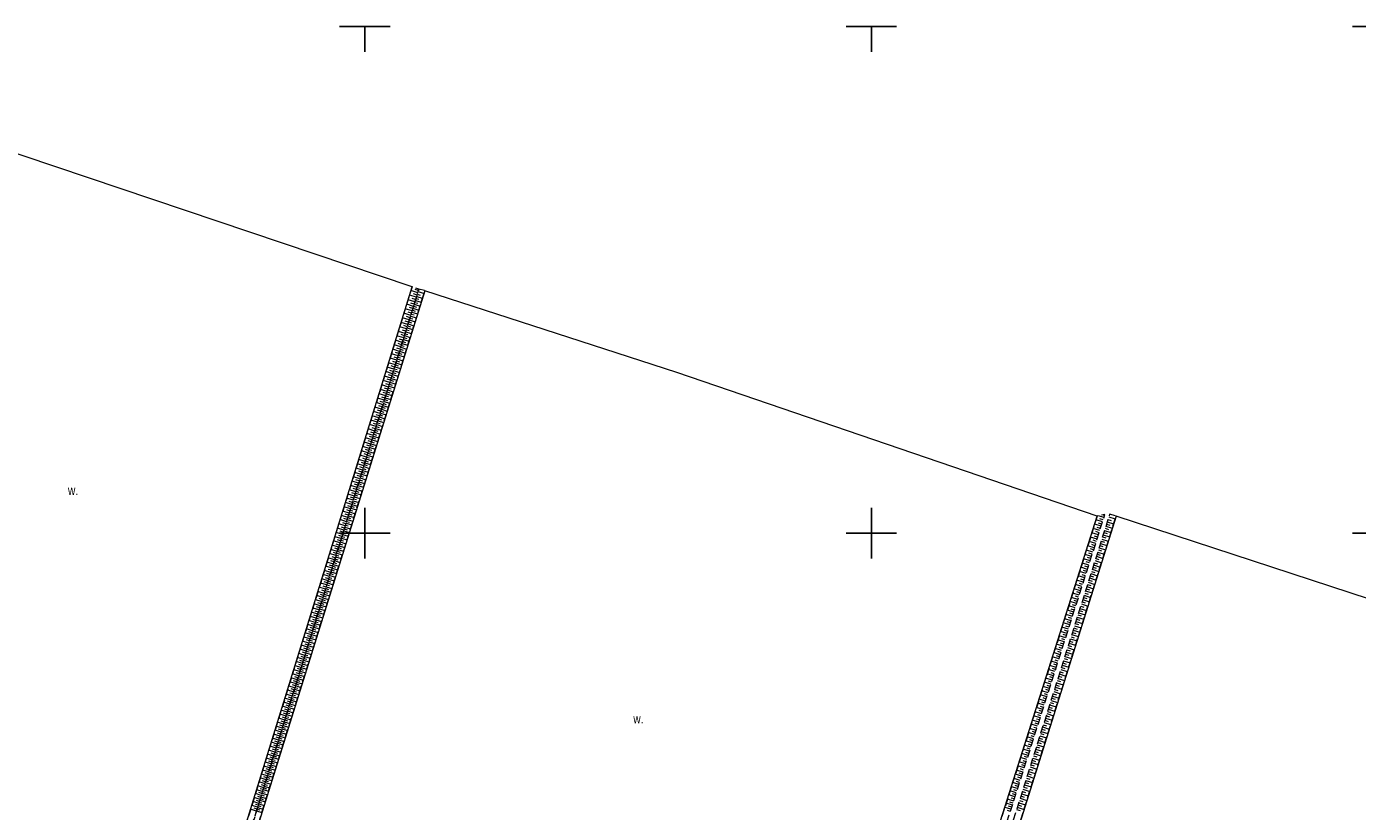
# Model space of a CAD drawing. Header units: metres. Extents: x 5548743 to 5556416, y 5707500 to 5714000.
# Tile 102 of 203: x 5553033 to 5553296, y 5711345 to 5711500. Entities that reach past the tile are written whole.
import ezdxf
from ezdxf.enums import TextEntityAlignment as Align

# ---------------------------------------------------------------- set-up
doc = ezdxf.new("R2010")
doc.units = ezdxf.units.M
doc.header["$MEASUREMENT"] = 0
doc.linetypes.add('1.5_0.75', pattern=[2.25, 1.5, -0.75])
doc.layers.get('0').update_dxf_attribs({"color": 2, "linetype": 'CONTINUOUS', "lineweight": 5})
for name, color, linetype in [('000 Inne (niezydentyfikowane)', 7, 'CONTINUOUS'), ('skarpa nieumocniona', 7, 'CONTINUOUS'), ('woda stojąca', 7, 'CONTINUOUS'), ('woda stojąca-Atr103', 7, 'CONTINUOUS'), ('Wstawianie ramki sekcyjnej z opisem', 7, 'CONTINUOUS')]:
    doc.layers.add(name, color=color, linetype=linetype)
doc.styles.get("Standard").update_dxf_attribs({"font": 'Working1250', "width": 0.75})

# ---------------------------------------------------------------- blocks, each defined once
blk = doc.blocks.new('RAMKA1000K')
at = {"color": 0}
for p, q in [((295, 500), (305, 500)), ((300, 495), (300, 500)), ((395, 500), (405, 500)), ((400, 495), (400, 500)), ((495, 500), (505, 500)), ((300, 395), (300, 405)), ((400, 395), (400, 405)), ((295, 400), (305, 400)), ((395, 400), (405, 400)), ((495, 400), (505, 400))]:
    blk.add_line(p, q, dxfattribs=at)

msp = doc.modelspace()

# ---------------------------------------------------------------- linework, layer by layer
at = {"layer": '000 Inne (niezydentyfikowane)', "color": 252, "linetype": 'Continuous', "lineweight": 18, "flags": 128}
for points in [[(5553110.18, 5711446.55), (5553108.83, 5711446.97)], [(5553110.46, 5711447.45), (5553109.11, 5711447.87)], [(5553110.04, 5711446.1), (5553109.37, 5711446.31)], [(5553110.32, 5711447), (5553109.64, 5711447.21)], [(5553110.6, 5711447.9), (5553109.92, 5711448.11)], [(5553110.11, 5711446.34), (5553110.69, 5711446.16)], [(5553110.23, 5711446.74), (5553111.4, 5711446.38)], [(5553110.37, 5711447.16), (5553110.95, 5711446.98)], [(5553110.53, 5711447.69), (5553111.7, 5711447.33)], [(5553109.34, 5711443.87), (5553108, 5711444.29)], [(5553109.62, 5711444.76), (5553108.28, 5711445.18)], [(5553109.2, 5711443.42), (5553108.53, 5711443.63)], [(5553109.9, 5711445.66), (5553108.55, 5711446.07)], [(5553109.48, 5711444.31), (5553108.81, 5711444.52)], [(5553109.76, 5711445.21), (5553109.09, 5711445.42)], [(5553109.27, 5711443.62), (5553110.43, 5711443.26)], [(5553109.39, 5711444.01), (5553109.97, 5711443.83)], [(5553109.51, 5711444.4), (5553110.67, 5711444.04)], [(5553109.63, 5711444.79), (5553110.21, 5711444.61)], [(5553109.75, 5711445.17), (5553110.91, 5711444.81)], [(5553109.87, 5711445.56), (5553110.45, 5711445.38)], [(5553109.99, 5711445.95), (5553111.15, 5711445.59)], [(5553108.51, 5711441.19), (5553107.17, 5711441.61)], [(5553108.79, 5711442.08), (5553107.45, 5711442.5)], [(5553108.37, 5711440.75), (5553107.7, 5711440.96)], [(5553109.06, 5711442.98), (5553107.72, 5711443.39)], [(5553108.65, 5711441.64), (5553107.98, 5711441.85)], [(5553108.93, 5711442.53), (5553108.26, 5711442.74)], [(5553108.42, 5711440.92), (5553109, 5711440.74)], [(5553108.54, 5711441.3), (5553109.7, 5711440.94)], [(5553108.66, 5711441.69), (5553109.24, 5711441.51)], [(5553108.78, 5711442.08), (5553109.94, 5711441.72)], [(5553108.9, 5711442.46), (5553109.48, 5711442.28)], [(5553109.02, 5711442.85), (5553110.19, 5711442.49)], [(5553109.15, 5711443.24), (5553109.73, 5711443.06)], [(5553107.68, 5711438.53), (5553106.35, 5711438.94)], [(5553107.96, 5711439.42), (5553106.62, 5711439.83)], [(5553107.54, 5711438.09), (5553106.88, 5711438.29)], [(5553108.23, 5711440.3), (5553106.9, 5711440.72)], [(5553107.82, 5711438.97), (5553107.15, 5711439.18)], [(5553108.09, 5711439.86), (5553107.43, 5711440.07)], [(5553107.7, 5711438.6), (5553108.28, 5711438.42)], [(5553107.82, 5711438.99), (5553108.98, 5711438.63)], [(5553107.94, 5711439.37), (5553108.52, 5711439.19)], [(5553108.06, 5711439.76), (5553109.22, 5711439.4)], [(5553108.18, 5711440.15), (5553108.76, 5711439.97)], [(5553108.3, 5711440.53), (5553109.46, 5711440.17)], [(5553106.85, 5711435.87), (5553105.53, 5711436.29)], [(5553107.13, 5711436.76), (5553105.8, 5711437.17)], [(5553106.72, 5711435.43), (5553106.05, 5711435.64)], [(5553107.4, 5711437.64), (5553106.08, 5711438.06)], [(5553106.99, 5711436.32), (5553106.33, 5711436.52)], [(5553107.27, 5711437.2), (5553106.6, 5711437.41)], [(5553106.87, 5711435.91), (5553108.02, 5711435.55)], [(5553106.99, 5711436.29), (5553107.56, 5711436.12)], [(5553107.1, 5711436.68), (5553108.26, 5711436.32)], [(5553107.22, 5711437.06), (5553107.8, 5711436.88)], [(5553107.34, 5711437.45), (5553108.5, 5711437.09)], [(5553107.46, 5711437.83), (5553108.04, 5711437.65)], [(5553107.58, 5711438.22), (5553108.74, 5711437.86)], [(5553106.03, 5711433.23), (5553104.71, 5711433.64)], [(5553106.31, 5711434.11), (5553104.98, 5711434.52)], [(5553105.89, 5711432.79), (5553105.23, 5711432.99)], [(5553106.58, 5711434.99), (5553105.26, 5711435.4)], [(5553106.17, 5711433.67), (5553105.51, 5711433.87)], [(5553106.44, 5711434.55), (5553105.78, 5711434.76)], [(5553106.03, 5711433.23), (5553106.6, 5711433.05)], [(5553106.15, 5711433.61), (5553107.3, 5711433.25)], [(5553106.27, 5711433.99), (5553106.84, 5711433.81)], [(5553106.39, 5711434.38), (5553107.54, 5711434.02)], [(5553106.51, 5711434.76), (5553107.08, 5711434.58)], [(5553106.63, 5711435.14), (5553107.78, 5711434.78)], [(5553106.75, 5711435.53), (5553107.32, 5711435.35)], [(5553105.21, 5711430.59), (5553103.9, 5711431)], [(5553105.48, 5711431.47), (5553104.17, 5711431.88)], [(5553105.08, 5711430.16), (5553104.42, 5711430.36)], [(5553105.76, 5711432.35), (5553104.44, 5711432.76)], [(5553105.35, 5711431.03), (5553104.69, 5711431.24)], [(5553105.62, 5711431.91), (5553104.96, 5711432.12)], [(5553105.2, 5711430.55), (5553106.34, 5711430.19)], [(5553105.32, 5711430.93), (5553105.89, 5711430.75)], [(5553105.43, 5711431.31), (5553106.58, 5711430.96)], [(5553105.55, 5711431.69), (5553106.13, 5711431.52)], [(5553105.67, 5711432.08), (5553106.82, 5711431.72)], [(5553105.79, 5711432.46), (5553106.37, 5711432.28)], [(5553105.91, 5711432.84), (5553107.06, 5711432.49)], [(5553104.39, 5711427.97), (5553103.08, 5711428.38)], [(5553104.67, 5711428.84), (5553103.35, 5711429.25)], [(5553104.26, 5711427.53), (5553103.6, 5711427.74)], [(5553104.94, 5711429.72), (5553103.62, 5711430.13)], [(5553104.53, 5711428.41), (5553103.88, 5711428.61)], [(5553104.8, 5711429.28), (5553104.15, 5711429.48)], [(5553104.37, 5711427.88), (5553104.94, 5711427.7)], [(5553104.48, 5711428.26), (5553105.63, 5711427.9)], [(5553104.6, 5711428.64), (5553105.18, 5711428.46)], [(5553104.72, 5711429.02), (5553105.87, 5711428.66)], [(5553104.84, 5711429.4), (5553105.41, 5711429.22)], [(5553104.96, 5711429.78), (5553106.1, 5711429.43)], [(5553105.08, 5711430.17), (5553105.65, 5711429.99)], [(5553103.58, 5711425.35), (5553102.28, 5711425.76)], [(5553103.85, 5711426.22), (5553102.54, 5711426.63)], [(5553103.45, 5711424.92), (5553102.79, 5711425.12)], [(5553104.12, 5711427.1), (5553102.81, 5711427.5)], [(5553103.72, 5711425.79), (5553103.06, 5711425.99)], [(5553103.99, 5711426.66), (5553103.33, 5711426.86)], [(5553103.54, 5711425.21), (5553104.68, 5711424.86)], [(5553103.66, 5711425.59), (5553104.23, 5711425.42)], [(5553103.77, 5711425.97), (5553104.91, 5711425.62)], [(5553103.89, 5711426.35), (5553104.46, 5711426.18)], [(5553104.01, 5711426.73), (5553105.15, 5711426.38)], [(5553104.13, 5711427.12), (5553104.7, 5711426.94)], [(5553104.25, 5711427.5), (5553105.39, 5711427.14)], [(5553102.77, 5711422.75), (5553101.47, 5711423.15)], [(5553103.04, 5711423.62), (5553101.74, 5711424.02)], [(5553102.64, 5711422.31), (5553101.99, 5711422.52)], [(5553103.31, 5711424.48), (5553102.01, 5711424.89)], [(5553102.91, 5711423.18), (5553102.25, 5711423.38)], [(5553103.18, 5711424.05), (5553102.52, 5711424.25)], [(5553102.71, 5711422.56), (5553103.28, 5711422.38)], [(5553102.83, 5711422.94), (5553103.97, 5711422.58)], [(5553102.95, 5711423.32), (5553103.52, 5711423.14)], [(5553103.07, 5711423.7), (5553104.2, 5711423.34)], [(5553103.18, 5711424.07), (5553103.75, 5711423.9)], [(5553103.3, 5711424.45), (5553104.44, 5711424.1)], [(5553103.42, 5711424.83), (5553103.99, 5711424.66)], [(5553101.96, 5711420.15), (5553100.67, 5711420.56)], [(5553102.23, 5711421.02), (5553100.93, 5711421.42)], [(5553101.83, 5711419.72), (5553101.18, 5711419.92)], [(5553102.5, 5711421.88), (5553101.2, 5711422.29)], [(5553102.1, 5711420.58), (5553101.45, 5711420.79)], [(5553102.37, 5711421.45), (5553101.72, 5711421.65)], [(5553101.89, 5711419.91), (5553103.02, 5711419.56)], [(5553102, 5711420.29), (5553102.57, 5711420.11)], [(5553102.12, 5711420.67), (5553103.26, 5711420.31)], [(5553102.24, 5711421.04), (5553102.81, 5711420.87)], [(5553102.36, 5711421.42), (5553103.49, 5711421.07)], [(5553102.48, 5711421.8), (5553103.04, 5711421.62)], [(5553102.59, 5711422.18), (5553103.73, 5711421.83)], [(5553101.16, 5711417.57), (5553099.87, 5711417.97)], [(5553101.43, 5711418.43), (5553100.13, 5711418.83)], [(5553101.02, 5711417.14), (5553100.38, 5711417.34)], [(5553101.69, 5711419.29), (5553100.4, 5711419.69)], [(5553101.29, 5711418), (5553100.65, 5711418.2)], [(5553101.56, 5711418.86), (5553100.91, 5711419.06)], [(5553101.07, 5711417.27), (5553101.63, 5711417.09)], [(5553101.18, 5711417.64), (5553102.31, 5711417.29)], [(5553101.3, 5711418.02), (5553101.87, 5711417.85)], [(5553101.42, 5711418.4), (5553102.55, 5711418.05)], [(5553101.53, 5711418.78), (5553102.1, 5711418.6)], [(5553101.65, 5711419.15), (5553102.78, 5711418.8)], [(5553101.77, 5711419.53), (5553102.34, 5711419.36)], [(5553100.36, 5711414.99), (5553099.07, 5711415.39)], [(5553100.62, 5711415.85), (5553099.34, 5711416.25)], [(5553100.22, 5711414.56), (5553099.58, 5711414.76)], [(5553100.89, 5711416.71), (5553099.6, 5711417.11)], [(5553100.49, 5711415.42), (5553099.85, 5711415.62)], [(5553100.76, 5711416.28), (5553100.11, 5711416.48)], [(5553100.25, 5711414.63), (5553101.37, 5711414.28)], [(5553100.36, 5711415.01), (5553100.93, 5711414.83)], [(5553100.48, 5711415.39), (5553101.61, 5711415.03)], [(5553100.6, 5711415.76), (5553101.16, 5711415.59)], [(5553100.71, 5711416.14), (5553101.84, 5711415.79)], [(5553100.83, 5711416.51), (5553101.4, 5711416.34)], [(5553100.95, 5711416.89), (5553102.08, 5711416.54)], [(5553099.29, 5711411.57), (5553098.01, 5711411.97)], [(5553099.56, 5711412.42), (5553098.28, 5711412.82)], [(5553099.82, 5711413.28), (5553098.54, 5711413.68)], [(5553099.43, 5711412), (5553098.79, 5711412.2)], [(5553100.09, 5711414.13), (5553098.81, 5711414.53)], [(5553099.69, 5711412.85), (5553099.05, 5711413.05)], [(5553099.96, 5711413.71), (5553099.32, 5711413.91)], [(5553099.43, 5711412.01), (5553099.99, 5711411.83)], [(5553099.55, 5711412.38), (5553100.67, 5711412.03)], [(5553099.66, 5711412.76), (5553100.22, 5711412.58)], [(5553099.78, 5711413.13), (5553100.9, 5711412.78)], [(5553099.9, 5711413.51), (5553100.46, 5711413.33)], [(5553100.01, 5711413.88), (5553101.14, 5711413.53)], [(5553100.13, 5711414.26), (5553100.69, 5711414.08)], [(5553098.5, 5711409.02), (5553097.22, 5711409.41)], [(5553098.76, 5711409.87), (5553097.49, 5711410.26)], [(5553099.03, 5711410.72), (5553097.75, 5711411.12)], [(5553098.63, 5711409.44), (5553097.99, 5711409.64)], [(5553098.9, 5711410.29), (5553098.26, 5711410.49)], [(5553099.16, 5711411.14), (5553098.52, 5711411.34)], [(5553098.61, 5711409.39), (5553099.73, 5711409.04)], [(5553098.73, 5711409.76), (5553099.29, 5711409.59)], [(5553098.85, 5711410.14), (5553099.97, 5711409.79)], [(5553098.96, 5711410.51), (5553099.52, 5711410.33)], [(5553099.08, 5711410.88), (5553100.2, 5711410.53)], [(5553099.2, 5711411.26), (5553099.76, 5711411.08)], [(5553099.31, 5711411.63), (5553100.44, 5711411.28)], [(5553097.71, 5711406.47), (5553096.44, 5711406.87)], [(5553097.97, 5711407.32), (5553096.7, 5711407.71)], [(5553098.23, 5711408.17), (5553096.96, 5711408.56)], [(5553097.84, 5711406.9), (5553097.2, 5711407.09)], [(5553098.1, 5711407.74), (5553097.47, 5711407.94)], [(5553098.37, 5711408.59), (5553097.73, 5711408.79)], [(5553097.8, 5711406.78), (5553098.36, 5711406.6)], [(5553097.92, 5711407.15), (5553099.04, 5711406.8)], [(5553098.03, 5711407.52), (5553098.59, 5711407.35)], [(5553098.15, 5711407.89), (5553099.27, 5711407.55)], [(5553098.27, 5711408.27), (5553098.82, 5711408.09)], [(5553098.38, 5711408.64), (5553099.5, 5711408.29)], [(5553098.5, 5711409.01), (5553099.06, 5711408.84)], [(5553096.92, 5711403.94), (5553095.65, 5711404.33)], [(5553097.18, 5711404.78), (5553095.91, 5711405.18)], [(5553097.44, 5711405.63), (5553096.17, 5711406.02)], [(5553097.05, 5711404.36), (5553096.42, 5711404.56)], [(5553097.31, 5711405.2), (5553096.68, 5711405.4)], [(5553097.57, 5711406.05), (5553096.94, 5711406.25)], [(5553096.99, 5711404.17), (5553098.11, 5711403.82)], [(5553097.11, 5711404.54), (5553097.66, 5711404.37)], [(5553097.22, 5711404.91), (5553098.34, 5711404.57)], [(5553097.34, 5711405.29), (5553097.9, 5711405.11)], [(5553097.45, 5711405.66), (5553098.57, 5711405.31)], [(5553097.57, 5711406.03), (5553098.13, 5711405.86)], [(5553097.69, 5711406.4), (5553098.8, 5711406.06)], [(5553096.13, 5711401.41), (5553094.87, 5711401.8)], [(5553096.39, 5711402.25), (5553095.13, 5711402.65)], [(5553096.66, 5711403.09), (5553095.39, 5711403.49)], [(5553096.26, 5711401.83), (5553095.63, 5711402.03)], [(5553096.52, 5711402.67), (5553095.89, 5711402.87)], [(5553096.79, 5711403.52), (5553096.15, 5711403.71)], [(5553096.18, 5711401.57), (5553096.74, 5711401.4)], [(5553096.3, 5711401.94), (5553097.41, 5711401.6)], [(5553096.41, 5711402.31), (5553096.97, 5711402.14)], [(5553096.53, 5711402.68), (5553097.64, 5711402.34)], [(5553096.64, 5711403.06), (5553097.2, 5711402.88)], [(5553096.76, 5711403.43), (5553097.87, 5711403.08)], [(5553096.87, 5711403.8), (5553097.43, 5711403.63)], [(5553245.37, 5711401.36), (5553244.09, 5711401.76)], [(5553245.65, 5711402.21), (5553244.36, 5711402.62)], [(5553245.92, 5711403.07), (5553244.82, 5711403.42)], [(5553245.51, 5711401.78), (5553244.87, 5711401.99)], [(5553245.78, 5711402.64), (5553245.14, 5711402.84)], [(5553246.04, 5711403.45), (5553245.82, 5711403.52)], [(5553246.43, 5711401.79), (5553247.07, 5711401.59)], [(5553246.57, 5711402.22), (5553247.84, 5711401.82)], [(5553246.71, 5711402.68), (5553247.35, 5711402.48)], [(5553246.89, 5711403.23), (5553248.16, 5711402.83)], [(5553095.35, 5711398.9), (5553094.09, 5711399.29)], [(5553095.61, 5711399.73), (5553094.35, 5711400.12)], [(5553095.87, 5711400.57), (5553094.61, 5711400.96)], [(5553095.48, 5711399.31), (5553094.85, 5711399.51)], [(5553095.74, 5711400.15), (5553095.11, 5711400.35)], [(5553096, 5711400.99), (5553095.37, 5711401.19)], [(5553095.38, 5711398.98), (5553096.48, 5711398.64)], [(5553095.49, 5711399.35), (5553096.05, 5711399.18)], [(5553095.61, 5711399.72), (5553096.72, 5711399.38)], [(5553095.72, 5711400.09), (5553096.28, 5711399.92)], [(5553095.84, 5711400.46), (5553096.95, 5711400.12)], [(5553095.95, 5711400.83), (5553096.51, 5711400.66)], [(5553096.07, 5711401.2), (5553097.18, 5711400.86)], [(5553244.56, 5711398.79), (5553243.28, 5711399.2)], [(5553244.83, 5711399.65), (5553243.55, 5711400.05)], [(5553245.1, 5711400.5), (5553243.82, 5711400.91)], [(5553244.69, 5711399.22), (5553244.05, 5711399.42)], [(5553244.97, 5711400.07), (5553244.33, 5711400.28)], [(5553245.24, 5711400.93), (5553244.6, 5711401.13)], [(5553245.63, 5711399.24), (5553246.27, 5711399.04)], [(5553245.77, 5711399.66), (5553247.04, 5711399.26)], [(5553245.9, 5711400.09), (5553246.54, 5711399.89)], [(5553246.03, 5711400.51), (5553247.31, 5711400.11)], [(5553246.17, 5711400.94), (5553246.8, 5711400.74)], [(5553246.3, 5711401.36), (5553247.57, 5711400.96)], [(5553094.57, 5711396.39), (5553093.32, 5711396.78)], [(5553094.83, 5711397.22), (5553093.58, 5711397.61)], [(5553095.09, 5711398.06), (5553093.83, 5711398.45)], [(5553094.7, 5711396.81), (5553094.07, 5711397)], [(5553094.96, 5711397.64), (5553094.33, 5711397.84)], [(5553094.57, 5711396.4), (5553095.13, 5711396.23)], [(5553095.22, 5711398.48), (5553094.59, 5711398.67)], [(5553094.69, 5711396.77), (5553095.79, 5711396.42)], [(5553094.8, 5711397.14), (5553095.36, 5711396.96)], [(5553094.92, 5711397.5), (5553096.02, 5711397.16)], [(5553095.03, 5711397.87), (5553095.59, 5711397.7)], [(5553095.15, 5711398.24), (5553096.25, 5711397.9)], [(5553095.26, 5711398.61), (5553095.82, 5711398.44)], [(5553243.74, 5711396.24), (5553242.47, 5711396.64)], [(5553244.02, 5711397.09), (5553242.74, 5711397.5)], [(5553244.29, 5711397.94), (5553243.01, 5711398.35)], [(5553243.88, 5711396.66), (5553243.24, 5711396.87)], [(5553244.15, 5711397.51), (5553243.51, 5711397.72)], [(5553244.42, 5711398.37), (5553243.78, 5711398.57)], [(5553244.69, 5711396.26), (5553245.97, 5711395.86)], [(5553244.83, 5711396.69), (5553245.47, 5711396.48)], [(5553244.96, 5711397.11), (5553246.24, 5711396.71)], [(5553245.1, 5711397.54), (5553245.73, 5711397.34)], [(5553245.23, 5711397.96), (5553246.51, 5711397.56)], [(5553245.36, 5711398.39), (5553246, 5711398.19)], [(5553245.5, 5711398.81), (5553246.77, 5711398.41)], [(5553093.79, 5711393.89), (5553092.55, 5711394.28)], [(5553094.05, 5711394.72), (5553092.8, 5711395.11)], [(5553093.66, 5711393.48), (5553093.04, 5711393.67)], [(5553094.31, 5711395.56), (5553093.06, 5711395.94)], [(5553093.92, 5711394.31), (5553093.3, 5711394.5)], [(5553094.18, 5711395.14), (5553093.56, 5711395.33)], [(5553093.77, 5711393.82), (5553094.87, 5711393.48)], [(5553094.44, 5711395.97), (5553093.81, 5711396.17)], [(5553093.89, 5711394.19), (5553094.44, 5711394.02)], [(5553094, 5711394.56), (5553095.1, 5711394.21)], [(5553094.11, 5711394.92), (5553094.67, 5711394.75)], [(5553094.23, 5711395.29), (5553095.33, 5711394.95)], [(5553094.34, 5711395.66), (5553094.9, 5711395.49)], [(5553094.46, 5711396.03), (5553095.56, 5711395.69)], [(5553242.93, 5711393.69), (5553241.66, 5711394.09)], [(5553243.2, 5711394.54), (5553241.93, 5711394.94)], [(5553243.47, 5711395.39), (5553242.2, 5711395.79)], [(5553243.07, 5711394.11), (5553242.43, 5711394.31)], [(5553243.34, 5711394.96), (5553242.7, 5711395.16)], [(5553243.61, 5711395.81), (5553242.97, 5711396.01)], [(5553243.89, 5711393.7), (5553245.17, 5711393.3)], [(5553244.02, 5711394.13), (5553244.66, 5711393.93)], [(5553244.16, 5711394.56), (5553245.44, 5711394.15)], [(5553244.29, 5711394.98), (5553244.93, 5711394.78)], [(5553244.43, 5711395.41), (5553245.7, 5711395.01)], [(5553244.56, 5711395.83), (5553245.2, 5711395.63)], [(5553092.76, 5711390.58), (5553091.52, 5711390.96)], [(5553093.02, 5711391.4), (5553091.78, 5711391.79)], [(5553093.28, 5711392.23), (5553092.03, 5711392.62)], [(5553092.89, 5711390.99), (5553092.27, 5711391.18)], [(5553093.53, 5711393.06), (5553092.29, 5711393.45)], [(5553093.15, 5711391.82), (5553092.53, 5711392.01)], [(5553093.41, 5711392.65), (5553092.78, 5711392.84)], [(5553092.97, 5711391.25), (5553093.52, 5711391.08)], [(5553093.09, 5711391.62), (5553094.19, 5711391.28)], [(5553093.2, 5711391.99), (5553093.75, 5711391.81)], [(5553093.31, 5711392.35), (5553094.41, 5711392.01)], [(5553093.43, 5711392.72), (5553093.98, 5711392.55)], [(5553093.54, 5711393.09), (5553094.64, 5711392.74)], [(5553093.66, 5711393.45), (5553094.21, 5711393.28)], [(5553242.12, 5711391.14), (5553240.85, 5711391.55)], [(5553242.39, 5711391.99), (5553241.12, 5711392.39)], [(5553242.66, 5711392.84), (5553241.39, 5711393.24)], [(5553242.26, 5711391.56), (5553241.62, 5711391.77)], [(5553242.53, 5711392.41), (5553241.89, 5711392.61)], [(5553242.8, 5711393.26), (5553242.16, 5711393.46)], [(5553243.08, 5711391.14), (5553244.36, 5711390.73)], [(5553243.22, 5711391.57), (5553243.86, 5711391.36)], [(5553243.35, 5711391.99), (5553244.63, 5711391.59)], [(5553243.48, 5711392.42), (5553244.13, 5711392.22)], [(5553243.62, 5711392.85), (5553244.9, 5711392.44)], [(5553243.75, 5711393.28), (5553244.39, 5711393.07)], [(5553091.99, 5711388.1), (5553090.76, 5711388.49)], [(5553092.25, 5711388.93), (5553091.01, 5711389.31)], [(5553092.5, 5711389.75), (5553091.27, 5711390.14)], [(5553092.12, 5711388.51), (5553091.5, 5711388.71)], [(5553092.38, 5711389.34), (5553091.76, 5711389.53)], [(5553092.63, 5711390.16), (5553092.01, 5711390.36)], [(5553092.06, 5711388.32), (5553092.61, 5711388.15)], [(5553092.17, 5711388.69), (5553093.27, 5711388.35)], [(5553092.29, 5711389.06), (5553092.84, 5711388.88)], [(5553092.4, 5711389.42), (5553093.5, 5711389.08)], [(5553092.52, 5711389.79), (5553093.06, 5711389.62)], [(5553092.63, 5711390.15), (5553093.73, 5711389.81)], [(5553092.74, 5711390.52), (5553093.29, 5711390.35)], [(5553092.86, 5711390.89), (5553093.96, 5711390.54)], [(5553241.31, 5711388.6), (5553240.05, 5711389)], [(5553241.58, 5711389.45), (5553240.31, 5711389.85)], [(5553241.18, 5711388.18), (5553240.55, 5711388.38)], [(5553241.85, 5711390.29), (5553240.58, 5711390.7)], [(5553241.45, 5711389.02), (5553240.81, 5711389.23)], [(5553241.72, 5711389.87), (5553241.08, 5711390.07)], [(5553241.99, 5711390.72), (5553241.35, 5711390.92)], [(5553242.27, 5711388.57), (5553243.56, 5711388.17)], [(5553242.41, 5711389), (5553243.05, 5711388.8)], [(5553242.54, 5711389.43), (5553243.83, 5711389.02)], [(5553242.68, 5711389.86), (5553243.32, 5711389.65)], [(5553242.81, 5711390.28), (5553244.1, 5711389.88)], [(5553242.95, 5711390.71), (5553243.59, 5711390.51)], [(5553091.22, 5711385.64), (5553089.99, 5711386.02)], [(5553091.48, 5711386.46), (5553090.25, 5711386.84)], [(5553091.74, 5711387.28), (5553090.5, 5711387.66)], [(5553091.35, 5711386.05), (5553090.74, 5711386.24)], [(5553091.61, 5711386.87), (5553090.99, 5711387.06)], [(5553091.86, 5711387.69), (5553091.25, 5711387.88)], [(5553091.27, 5711385.77), (5553092.36, 5711385.43)], [(5553091.38, 5711386.13), (5553091.93, 5711385.96)], [(5553091.49, 5711386.5), (5553092.59, 5711386.16)], [(5553091.61, 5711386.86), (5553092.15, 5711386.69)], [(5553091.72, 5711387.23), (5553092.81, 5711386.89)], [(5553091.83, 5711387.59), (5553092.38, 5711387.42)], [(5553091.95, 5711387.96), (5553093.04, 5711387.62)], [(5553240.51, 5711386.07), (5553239.24, 5711386.47)], [(5553240.78, 5711386.91), (5553239.51, 5711387.31)], [(5553240.37, 5711385.64), (5553239.74, 5711385.85)], [(5553241.05, 5711387.76), (5553239.78, 5711388.16)], [(5553240.64, 5711386.49), (5553240.01, 5711386.69)], [(5553240.91, 5711387.33), (5553240.28, 5711387.53)], [(5553241.46, 5711386), (5553242.75, 5711385.59)], [(5553241.6, 5711386.43), (5553242.24, 5711386.22)], [(5553241.73, 5711386.86), (5553243.02, 5711386.45)], [(5553241.87, 5711387.28), (5553242.51, 5711387.08)], [(5553242, 5711387.71), (5553243.29, 5711387.31)], [(5553242.14, 5711388.14), (5553242.78, 5711387.94)], [(5553090.46, 5711383.18), (5553089.23, 5711383.56)], [(5553090.71, 5711384), (5553089.49, 5711384.38)], [(5553090.97, 5711384.82), (5553089.74, 5711385.2)], [(5553090.59, 5711383.59), (5553089.97, 5711383.78)], [(5553090.84, 5711384.41), (5553090.23, 5711384.6)], [(5553090.47, 5711383.22), (5553091.02, 5711383.05)], [(5553091.1, 5711385.23), (5553090.48, 5711385.42)], [(5553090.59, 5711383.59), (5553091.68, 5711383.25)], [(5553090.7, 5711383.95), (5553091.24, 5711383.78)], [(5553090.81, 5711384.31), (5553091.9, 5711383.97)], [(5553090.93, 5711384.68), (5553091.47, 5711384.51)], [(5553091.04, 5711385.04), (5553092.13, 5711384.7)], [(5553091.15, 5711385.41), (5553091.7, 5711385.24)], [(5553239.44, 5711382.7), (5553238.17, 5711383.1)], [(5553239.7, 5711383.54), (5553238.44, 5711383.94)], [(5553239.97, 5711384.38), (5553238.71, 5711384.78)], [(5553239.57, 5711383.12), (5553238.94, 5711383.32)], [(5553240.24, 5711385.22), (5553238.97, 5711385.63)], [(5553239.84, 5711383.96), (5553239.21, 5711384.16)], [(5553240.11, 5711384.8), (5553239.47, 5711385)], [(5553240.65, 5711383.42), (5553241.94, 5711383.01)], [(5553240.78, 5711383.85), (5553241.43, 5711383.64)], [(5553240.92, 5711384.28), (5553242.21, 5711383.87)], [(5553241.05, 5711384.71), (5553241.7, 5711384.5)], [(5553241.19, 5711385.14), (5553242.48, 5711384.73)], [(5553241.33, 5711385.57), (5553241.97, 5711385.36)], [(5553089.7, 5711380.73), (5553088.48, 5711381.11)], [(5553089.95, 5711381.55), (5553088.73, 5711381.93)], [(5553089.57, 5711380.32), (5553088.96, 5711380.51)], [(5553090.21, 5711382.36), (5553088.98, 5711382.74)], [(5553089.83, 5711381.14), (5553089.21, 5711381.33)], [(5553090.08, 5711381.95), (5553089.47, 5711382.14)], [(5553089.68, 5711380.68), (5553090.77, 5711380.34)], [(5553090.33, 5711382.77), (5553089.72, 5711382.96)], [(5553089.8, 5711381.05), (5553090.34, 5711380.88)], [(5553089.91, 5711381.41), (5553091, 5711381.07)], [(5553090.02, 5711381.77), (5553090.57, 5711381.6)], [(5553090.13, 5711382.13), (5553091.22, 5711381.79)], [(5553090.25, 5711382.5), (5553090.79, 5711382.33)], [(5553090.36, 5711382.86), (5553091.45, 5711382.52)], [(5553238.63, 5711380.18), (5553237.37, 5711380.58)], [(5553238.9, 5711381.02), (5553237.64, 5711381.42)], [(5553239.17, 5711381.86), (5553237.91, 5711382.26)], [(5553238.77, 5711380.6), (5553238.14, 5711380.8)], [(5553239.03, 5711381.44), (5553238.4, 5711381.64)], [(5553239.3, 5711382.28), (5553238.67, 5711382.48)], [(5553239.83, 5711380.83), (5553241.13, 5711380.43)], [(5553239.97, 5711381.26), (5553240.62, 5711381.06)], [(5553240.11, 5711381.7), (5553241.4, 5711381.29)], [(5553240.24, 5711382.13), (5553240.89, 5711381.92)], [(5553240.38, 5711382.56), (5553241.67, 5711382.15)], [(5553240.51, 5711382.99), (5553241.16, 5711382.78)], [(5553088.69, 5711377.48), (5553087.47, 5711377.86)], [(5553088.94, 5711378.29), (5553087.72, 5711378.67)], [(5553089.19, 5711379.11), (5553087.97, 5711379.48)], [(5553088.81, 5711377.89), (5553088.21, 5711378.08)], [(5553089.45, 5711379.92), (5553088.22, 5711380.3)], [(5553089.07, 5711378.7), (5553088.46, 5711378.89)], [(5553089.32, 5711379.51), (5553088.71, 5711379.7)], [(5553088.89, 5711378.15), (5553089.44, 5711377.98)], [(5553089.01, 5711378.51), (5553090.09, 5711378.17)], [(5553089.12, 5711378.87), (5553089.66, 5711378.7)], [(5553089.23, 5711379.23), (5553090.32, 5711378.9)], [(5553089.35, 5711379.6), (5553089.89, 5711379.43)], [(5553089.46, 5711379.96), (5553090.54, 5711379.62)], [(5553089.57, 5711380.32), (5553090.11, 5711380.15)], [(5553237.83, 5711377.66), (5553236.58, 5711378.06)], [(5553238.1, 5711378.5), (5553236.84, 5711378.9)], [(5553238.37, 5711379.34), (5553237.11, 5711379.74)], [(5553237.97, 5711378.08), (5553237.34, 5711378.28)], [(5553238.23, 5711378.92), (5553237.6, 5711379.12)], [(5553238.5, 5711379.76), (5553237.87, 5711379.96)], [(5553238.88, 5711377.81), (5553239.53, 5711377.61)], [(5553239.02, 5711378.24), (5553240.32, 5711377.84)], [(5553239.15, 5711378.68), (5553239.8, 5711378.47)], [(5553239.29, 5711379.11), (5553240.59, 5711378.7)], [(5553239.43, 5711379.54), (5553240.07, 5711379.34)], [(5553239.56, 5711379.97), (5553240.86, 5711379.56)], [(5553239.7, 5711380.4), (5553240.35, 5711380.2)], [(5553087.93, 5711375.06), (5553086.72, 5711375.43)], [(5553088.18, 5711375.86), (5553086.97, 5711376.24)], [(5553088.44, 5711376.67), (5553087.22, 5711377.05)], [(5553088.06, 5711375.46), (5553087.45, 5711375.65)], [(5553088.31, 5711376.27), (5553087.7, 5711376.46)], [(5553088.56, 5711377.08), (5553087.95, 5711377.27)], [(5553088, 5711375.26), (5553088.54, 5711375.1)], [(5553088.11, 5711375.62), (5553089.19, 5711375.29)], [(5553088.22, 5711375.98), (5553088.76, 5711375.82)], [(5553088.33, 5711376.34), (5553089.42, 5711376.01)], [(5553088.45, 5711376.71), (5553088.99, 5711376.54)], [(5553088.56, 5711377.07), (5553089.64, 5711376.73)], [(5553088.67, 5711377.43), (5553089.21, 5711377.26)], [(5553088.78, 5711377.79), (5553089.87, 5711377.45)], [(5553237.03, 5711375.15), (5553235.78, 5711375.55)], [(5553237.3, 5711375.99), (5553236.04, 5711376.39)], [(5553237.57, 5711376.82), (5553236.31, 5711377.22)], [(5553237.17, 5711375.57), (5553236.54, 5711375.77)], [(5553237.43, 5711376.4), (5553236.81, 5711376.6)], [(5553237.7, 5711377.24), (5553237.07, 5711377.44)], [(5553238.07, 5711375.22), (5553238.71, 5711375.01)], [(5553238.2, 5711375.65), (5553239.5, 5711375.24)], [(5553238.34, 5711376.08), (5553238.99, 5711375.88)], [(5553238.47, 5711376.52), (5553239.77, 5711376.11)], [(5553238.61, 5711376.95), (5553239.26, 5711376.74)], [(5553238.75, 5711377.38), (5553240.04, 5711376.97)], [(5553087.18, 5711372.64), (5553085.97, 5711373.01)], [(5553087.43, 5711373.44), (5553086.22, 5711373.82)], [(5553087.68, 5711374.25), (5553086.47, 5711374.63)], [(5553087.31, 5711373.04), (5553086.7, 5711373.23)], [(5553087.56, 5711373.85), (5553086.95, 5711374.03)], [(5553087.81, 5711374.65), (5553087.2, 5711374.84)], [(5553087.21, 5711372.75), (5553088.29, 5711372.41)], [(5553087.33, 5711373.1), (5553087.86, 5711372.94)], [(5553087.44, 5711373.46), (5553088.52, 5711373.13)], [(5553087.55, 5711373.82), (5553088.09, 5711373.66)], [(5553087.66, 5711374.18), (5553088.74, 5711373.85)], [(5553087.77, 5711374.54), (5553088.31, 5711374.38)], [(5553087.88, 5711374.9), (5553088.96, 5711374.57)], [(5553236.24, 5711372.65), (5553234.99, 5711373.04)], [(5553236.5, 5711373.48), (5553235.25, 5711373.88)], [(5553236.77, 5711374.31), (5553235.51, 5711374.71)], [(5553236.37, 5711373.06), (5553235.74, 5711373.26)], [(5553236.63, 5711373.9), (5553236.01, 5711374.1)], [(5553236.9, 5711374.73), (5553236.27, 5711374.93)], [(5553237.25, 5711372.62), (5553237.9, 5711372.41)], [(5553237.38, 5711373.05), (5553238.68, 5711372.64)], [(5553237.52, 5711373.48), (5553238.17, 5711373.28)], [(5553237.66, 5711373.92), (5553238.96, 5711373.51)], [(5553237.79, 5711374.35), (5553238.44, 5711374.15)], [(5553237.93, 5711374.78), (5553239.23, 5711374.37)], [(5553086.43, 5711370.23), (5553085.23, 5711370.61)], [(5553086.68, 5711371.03), (5553085.48, 5711371.41)], [(5553086.31, 5711369.83), (5553085.71, 5711370.02)], [(5553086.93, 5711371.84), (5553085.72, 5711372.21)], [(5553086.56, 5711370.63), (5553085.95, 5711370.82)], [(5553086.81, 5711371.43), (5553086.2, 5711371.62)], [(5553086.43, 5711370.23), (5553086.97, 5711370.07)], [(5553087.06, 5711372.24), (5553086.45, 5711372.42)], [(5553086.54, 5711370.59), (5553087.62, 5711370.26)], [(5553086.66, 5711370.95), (5553087.19, 5711370.78)], [(5553086.77, 5711371.31), (5553087.84, 5711370.97)], [(5553086.88, 5711371.67), (5553087.42, 5711371.5)], [(5553086.99, 5711372.03), (5553088.07, 5711371.69)], [(5553087.1, 5711372.39), (5553087.64, 5711372.22)], [(5553235.44, 5711370.15), (5553234.19, 5711370.54)], [(5553235.71, 5711370.98), (5553234.46, 5711371.38)], [(5553235.31, 5711369.73), (5553234.68, 5711369.93)], [(5553235.97, 5711371.81), (5553234.72, 5711372.21)], [(5553235.57, 5711370.56), (5553234.95, 5711370.76)], [(5553235.84, 5711371.4), (5553235.21, 5711371.59)], [(5553236.1, 5711372.23), (5553235.48, 5711372.43)], [(5553236.43, 5711370.01), (5553237.08, 5711369.8)], [(5553236.56, 5711370.44), (5553237.87, 5711370.03)], [(5553236.7, 5711370.88), (5553237.35, 5711370.67)], [(5553236.84, 5711371.31), (5553238.14, 5711370.9)], [(5553236.97, 5711371.75), (5553237.62, 5711371.54)], [(5553237.11, 5711372.18), (5553238.41, 5711371.77)], [(5553085.44, 5711367.03), (5553084.24, 5711367.41)], [(5553085.68, 5711367.83), (5553084.49, 5711368.2)], [(5553085.93, 5711368.63), (5553084.73, 5711369)], [(5553085.56, 5711367.43), (5553084.96, 5711367.62)], [(5553086.18, 5711369.43), (5553084.98, 5711369.8)], [(5553085.81, 5711368.23), (5553085.21, 5711368.42)], [(5553086.06, 5711369.03), (5553085.46, 5711369.22)], [(5553085.54, 5711367.37), (5553086.08, 5711367.21)], [(5553085.65, 5711367.73), (5553086.72, 5711367.4)], [(5553085.76, 5711368.09), (5553086.3, 5711367.92)], [(5553085.88, 5711368.44), (5553086.95, 5711368.11)], [(5553085.99, 5711368.8), (5553086.52, 5711368.64)], [(5553086.1, 5711369.16), (5553087.17, 5711368.83)], [(5553086.21, 5711369.52), (5553086.75, 5711369.35)], [(5553086.32, 5711369.88), (5553087.39, 5711369.54)], [(5553234.65, 5711367.65), (5553233.4, 5711368.05)], [(5553234.91, 5711368.48), (5553233.67, 5711368.88)], [(5553234.52, 5711367.24), (5553233.89, 5711367.44)], [(5553235.18, 5711369.32), (5553233.93, 5711369.71)], [(5553234.78, 5711368.07), (5553234.16, 5711368.27)], [(5553235.04, 5711368.9), (5553234.42, 5711369.1)], [(5553235.6, 5711367.4), (5553236.26, 5711367.19)], [(5553235.74, 5711367.83), (5553237.05, 5711367.42)], [(5553235.88, 5711368.27), (5553236.53, 5711368.06)], [(5553236.01, 5711368.7), (5553237.32, 5711368.29)], [(5553236.15, 5711369.14), (5553236.8, 5711368.93)], [(5553236.29, 5711369.58), (5553237.59, 5711369.16)], [(5553084.69, 5711364.65), (5553083.5, 5711365.02)], [(5553084.94, 5711365.44), (5553083.75, 5711365.81)], [(5553085.19, 5711366.24), (5553083.99, 5711366.61)], [(5553084.82, 5711365.04), (5553084.22, 5711365.23)], [(5553085.06, 5711365.84), (5553084.47, 5711366.03)], [(5553085.31, 5711366.64), (5553084.71, 5711366.82)], [(5553084.77, 5711364.88), (5553085.83, 5711364.54)], [(5553084.88, 5711365.23), (5553085.41, 5711365.07)], [(5553084.99, 5711365.59), (5553086.06, 5711365.26)], [(5553085.1, 5711365.94), (5553085.63, 5711365.78)], [(5553085.21, 5711366.3), (5553086.28, 5711365.97)], [(5553085.32, 5711366.66), (5553085.85, 5711366.49)], [(5553085.43, 5711367.02), (5553086.5, 5711366.68)], [(5553233.59, 5711364.34), (5553232.35, 5711364.73)], [(5553233.86, 5711365.17), (5553232.61, 5711365.56)], [(5553234.12, 5711365.99), (5553232.88, 5711366.39)], [(5553233.72, 5711364.75), (5553233.1, 5711364.95)], [(5553234.38, 5711366.82), (5553233.14, 5711367.22)], [(5553233.99, 5711365.58), (5553233.37, 5711365.78)], [(5553234.25, 5711366.41), (5553233.63, 5711366.61)], [(5553234.78, 5711364.78), (5553235.43, 5711364.58)], [(5553234.92, 5711365.22), (5553236.23, 5711364.81)], [(5553235.05, 5711365.65), (5553235.71, 5711365.45)], [(5553235.19, 5711366.09), (5553236.5, 5711365.68)], [(5553235.33, 5711366.53), (5553235.98, 5711366.32)], [(5553235.47, 5711366.96), (5553236.77, 5711366.55)], [(5553083.95, 5711362.27), (5553082.77, 5711362.64)], [(5553084.2, 5711363.06), (5553083.01, 5711363.43)], [(5553083.83, 5711361.87), (5553083.24, 5711362.06)], [(5553084.45, 5711363.85), (5553083.26, 5711364.22)], [(5553084.08, 5711362.66), (5553083.48, 5711362.85)], [(5553084.32, 5711363.46), (5553083.73, 5711363.64)], [(5553084.57, 5711364.25), (5553083.97, 5711364.44)], [(5553083.99, 5711362.39), (5553084.52, 5711362.22)], [(5553084.1, 5711362.74), (5553085.17, 5711362.41)], [(5553084.21, 5711363.1), (5553084.74, 5711362.93)], [(5553084.32, 5711363.45), (5553085.39, 5711363.12)], [(5553084.43, 5711363.81), (5553084.97, 5711363.64)], [(5553084.54, 5711364.16), (5553085.61, 5711363.83)], [(5553084.65, 5711364.52), (5553085.19, 5711364.35)], [(5553232.8, 5711361.86), (5553231.56, 5711362.25)], [(5553233.07, 5711362.68), (5553231.83, 5711363.08)], [(5553233.33, 5711363.51), (5553232.09, 5711363.91)], [(5553232.93, 5711362.27), (5553232.31, 5711362.47)], [(5553233.2, 5711363.1), (5553232.58, 5711363.29)], [(5553233.46, 5711363.92), (5553232.84, 5711364.12)], [(5553233.95, 5711362.16), (5553234.61, 5711361.95)], [(5553234.09, 5711362.6), (5553235.4, 5711362.18)], [(5553234.23, 5711363.03), (5553234.88, 5711362.83)], [(5553234.37, 5711363.47), (5553235.68, 5711363.06)], [(5553234.5, 5711363.91), (5553235.16, 5711363.7)], [(5553234.64, 5711364.35), (5553235.95, 5711363.93)], [(5553082.97, 5711359.11), (5553081.79, 5711359.48)], [(5553083.22, 5711359.9), (5553082.03, 5711360.27)], [(5553083.46, 5711360.69), (5553082.28, 5711361.06)], [(5553083.09, 5711359.51), (5553082.5, 5711359.69)], [(5553083.71, 5711361.48), (5553082.52, 5711361.85)], [(5553083.34, 5711360.29), (5553082.75, 5711360.48)], [(5553083.59, 5711361.08), (5553082.99, 5711361.27)], [(5553083.11, 5711359.55), (5553083.64, 5711359.38)], [(5553083.22, 5711359.9), (5553084.28, 5711359.57)], [(5553083.33, 5711360.26), (5553083.86, 5711360.09)], [(5553083.44, 5711360.61), (5553084.5, 5711360.28)], [(5553083.55, 5711360.97), (5553084.08, 5711360.8)], [(5553083.66, 5711361.32), (5553084.72, 5711360.99)], [(5553083.77, 5711361.68), (5553084.3, 5711361.51)], [(5553083.88, 5711362.03), (5553084.94, 5711361.7)], [(5553232.02, 5711359.38), (5553230.78, 5711359.78)], [(5553232.28, 5711360.21), (5553231.04, 5711360.6)], [(5553232.54, 5711361.03), (5553231.3, 5711361.43)], [(5553232.15, 5711359.8), (5553231.53, 5711359.99)], [(5553232.41, 5711360.62), (5553231.79, 5711360.82)], [(5553232.67, 5711361.45), (5553232.05, 5711361.64)], [(5553233.12, 5711359.53), (5553233.78, 5711359.33)], [(5553233.26, 5711359.97), (5553234.58, 5711359.56)], [(5553233.4, 5711360.41), (5553234.06, 5711360.2)], [(5553233.54, 5711360.85), (5553234.85, 5711360.43)], [(5553233.68, 5711361.28), (5553234.33, 5711361.08)], [(5553233.81, 5711361.72), (5553235.13, 5711361.31)], [(5553082.24, 5711356.75), (5553081.06, 5711357.12)], [(5553082.48, 5711357.54), (5553081.3, 5711357.91)], [(5553082.73, 5711358.32), (5553081.55, 5711358.69)], [(5553082.36, 5711357.15), (5553081.77, 5711357.33)], [(5553082.6, 5711357.93), (5553082.02, 5711358.12)], [(5553082.85, 5711358.72), (5553082.26, 5711358.9)], [(5553082.34, 5711357.07), (5553083.4, 5711356.75)], [(5553082.45, 5711357.43), (5553082.98, 5711357.26)], [(5553082.56, 5711357.78), (5553083.62, 5711357.45)], [(5553082.67, 5711358.13), (5553083.2, 5711357.97)], [(5553082.78, 5711358.49), (5553083.84, 5711358.16)], [(5553082.89, 5711358.84), (5553083.42, 5711358.68)], [(5553083, 5711359.2), (5553084.06, 5711358.87)], [(5553231.23, 5711356.91), (5553230, 5711357.31)], [(5553231.49, 5711357.74), (5553230.26, 5711358.13)], [(5553231.75, 5711358.56), (5553230.52, 5711358.95)], [(5553231.36, 5711357.33), (5553230.74, 5711357.52)], [(5553231.62, 5711358.15), (5553231, 5711358.34)], [(5553231.88, 5711358.97), (5553231.27, 5711359.17)], [(5553232.3, 5711356.9), (5553232.95, 5711356.69)], [(5553232.43, 5711357.34), (5553233.75, 5711356.92)], [(5553232.57, 5711357.78), (5553233.23, 5711357.57)], [(5553232.71, 5711358.22), (5553234.03, 5711357.8)], [(5553232.85, 5711358.66), (5553233.51, 5711358.45)], [(5553232.99, 5711359.09), (5553234.3, 5711358.68)], [(5553081.51, 5711354.41), (5553080.33, 5711354.77)], [(5553081.75, 5711355.19), (5553080.58, 5711355.55)], [(5553081.39, 5711354.02), (5553080.8, 5711354.2)], [(5553081.99, 5711355.97), (5553080.82, 5711356.34)], [(5553081.63, 5711354.8), (5553081.04, 5711354.98)], [(5553081.87, 5711355.58), (5553081.29, 5711355.76)], [(5553081.46, 5711354.25), (5553082.52, 5711353.93)], [(5553082.12, 5711356.36), (5553081.53, 5711356.55)], [(5553081.57, 5711354.61), (5553082.1, 5711354.44)], [(5553081.68, 5711354.96), (5553082.74, 5711354.63)], [(5553081.79, 5711355.31), (5553082.32, 5711355.15)], [(5553081.9, 5711355.66), (5553082.96, 5711355.33)], [(5553082.01, 5711356.02), (5553082.54, 5711355.85)], [(5553082.12, 5711356.37), (5553083.18, 5711356.04)], [(5553082.23, 5711356.72), (5553082.76, 5711356.56)], [(5553230.45, 5711354.45), (5553229.21, 5711354.84)], [(5553230.71, 5711355.27), (5553229.47, 5711355.66)], [(5553230.31, 5711354.04), (5553229.7, 5711354.24)], [(5553230.97, 5711356.09), (5553229.74, 5711356.48)], [(5553230.58, 5711354.86), (5553229.96, 5711355.06)], [(5553230.84, 5711355.68), (5553230.22, 5711355.88)], [(5553231.1, 5711356.5), (5553230.48, 5711356.7)], [(5553231.46, 5711354.26), (5553232.12, 5711354.05)], [(5553231.6, 5711354.7), (5553232.92, 5711354.29)], [(5553231.74, 5711355.14), (5553232.4, 5711354.93)], [(5553231.88, 5711355.58), (5553233.2, 5711355.17)], [(5553232.02, 5711356.02), (5553232.68, 5711355.81)], [(5553232.16, 5711356.46), (5553233.48, 5711356.05)], [(5553080.54, 5711351.29), (5553079.37, 5711351.65)], [(5553080.78, 5711352.07), (5553079.61, 5711352.43)], [(5553081.02, 5711352.84), (5553079.85, 5711353.21)], [(5553080.66, 5711351.68), (5553080.07, 5711351.86)], [(5553081.26, 5711353.62), (5553080.09, 5711353.99)], [(5553080.9, 5711352.46), (5553080.32, 5711352.64)], [(5553081.14, 5711353.23), (5553080.56, 5711353.42)], [(5553080.7, 5711351.79), (5553081.22, 5711351.63)], [(5553080.8, 5711352.15), (5553081.86, 5711351.82)], [(5553080.91, 5711352.5), (5553081.44, 5711352.33)], [(5553081.02, 5711352.85), (5553082.08, 5711352.52)], [(5553081.13, 5711353.2), (5553081.66, 5711353.04)], [(5553081.24, 5711353.55), (5553082.3, 5711353.22)], [(5553081.35, 5711353.9), (5553081.88, 5711353.74)], [(5553229.4, 5711351.17), (5553228.18, 5711351.56)], [(5553229.66, 5711351.99), (5553228.43, 5711352.38)], [(5553229.92, 5711352.81), (5553228.69, 5711353.2)], [(5553229.53, 5711351.58), (5553228.92, 5711351.78)], [(5553230.18, 5711353.63), (5553228.95, 5711354.02)], [(5553229.79, 5711352.4), (5553229.18, 5711352.6)], [(5553230.05, 5711353.22), (5553229.44, 5711353.42)], [(5553230.63, 5711351.62), (5553231.29, 5711351.41)], [(5553230.77, 5711352.06), (5553232.09, 5711351.64)], [(5553230.91, 5711352.5), (5553231.57, 5711352.29)], [(5553231.05, 5711352.94), (5553232.37, 5711352.52)], [(5553231.19, 5711353.38), (5553231.85, 5711353.17)], [(5553231.33, 5711353.82), (5553232.65, 5711353.41)], [(5553079.81, 5711348.96), (5553078.65, 5711349.32)], [(5553080.05, 5711349.73), (5553078.89, 5711350.1)], [(5553080.3, 5711350.51), (5553079.13, 5711350.87)], [(5553079.93, 5711349.35), (5553079.35, 5711349.53)], [(5553080.17, 5711350.12), (5553079.59, 5711350.3)], [(5553079.82, 5711348.99), (5553080.35, 5711348.83)], [(5553080.42, 5711350.9), (5553079.83, 5711351.08)], [(5553079.93, 5711349.34), (5553080.98, 5711349.01)], [(5553080.04, 5711349.69), (5553080.57, 5711349.53)], [(5553080.15, 5711350.04), (5553081.2, 5711349.71)], [(5553080.26, 5711350.39), (5553080.78, 5711350.23)], [(5553080.37, 5711350.74), (5553081.42, 5711350.41)], [(5553080.48, 5711351.09), (5553081, 5711350.93)], [(5553080.59, 5711351.44), (5553081.64, 5711351.12)], [(5553228.62, 5711348.72), (5553227.4, 5711349.11)], [(5553228.88, 5711349.54), (5553227.66, 5711349.93)], [(5553229.14, 5711350.36), (5553227.92, 5711350.75)], [(5553228.75, 5711349.13), (5553228.14, 5711349.33)], [(5553229.01, 5711349.95), (5553228.4, 5711350.14)], [(5553229.27, 5711350.76), (5553228.66, 5711350.96)], [(5553229.8, 5711348.97), (5553230.46, 5711348.76)], [(5553229.94, 5711349.41), (5553231.26, 5711348.99)], [(5553230.08, 5711349.85), (5553230.74, 5711349.64)], [(5553230.22, 5711350.29), (5553231.54, 5711349.88)], [(5553230.35, 5711350.74), (5553231.02, 5711350.53)], [(5553230.49, 5711351.18), (5553231.82, 5711350.76)], [(5553079.09, 5711346.64), (5553077.93, 5711347)], [(5553079.33, 5711347.41), (5553078.17, 5711347.77)], [(5553078.97, 5711346.25), (5553078.39, 5711346.43)], [(5553079.57, 5711348.19), (5553078.41, 5711348.55)], [(5553079.21, 5711347.03), (5553078.63, 5711347.21)], [(5553079.45, 5711347.8), (5553078.87, 5711347.98)], [(5553079.06, 5711346.54), (5553080.11, 5711346.22)], [(5553079.69, 5711348.57), (5553079.11, 5711348.75)], [(5553079.17, 5711346.89), (5553079.69, 5711346.73)], [(5553079.28, 5711347.24), (5553080.33, 5711346.92)], [(5553079.39, 5711347.59), (5553079.91, 5711347.43)], [(5553079.5, 5711347.94), (5553080.54, 5711347.62)], [(5553079.61, 5711348.29), (5553080.13, 5711348.13)], [(5553079.71, 5711348.64), (5553080.76, 5711348.31)], [(5553227.84, 5711346.28), (5553226.62, 5711346.67)], [(5553228.1, 5711347.09), (5553226.88, 5711347.48)], [(5553228.36, 5711347.91), (5553227.14, 5711348.3)], [(5553227.97, 5711346.68), (5553227.36, 5711346.88)], [(5553228.23, 5711347.5), (5553227.62, 5711347.69)], [(5553228.49, 5711348.31), (5553227.88, 5711348.51)], [(5553228.96, 5711346.32), (5553229.63, 5711346.11)], [(5553229.1, 5711346.76), (5553230.43, 5711346.34)], [(5553229.24, 5711347.2), (5553229.9, 5711346.99)], [(5553229.38, 5711347.64), (5553230.71, 5711347.23)], [(5553229.52, 5711348.09), (5553230.18, 5711347.88)], [(5553229.66, 5711348.53), (5553230.99, 5711348.11)], [(5553078.61, 5711345.1), (5553077.46, 5711345.46)], [(5553078.85, 5711345.87), (5553077.69, 5711346.23)], [(5553078.73, 5711345.48), (5553078.15, 5711345.66)], [(5553078.63, 5711345.15), (5553079.67, 5711344.83)], [(5553078.74, 5711345.5), (5553079.26, 5711345.34)], [(5553078.84, 5711345.85), (5553079.89, 5711345.52)], [(5553078.95, 5711346.2), (5553079.48, 5711346.03)], [(5553227.59, 5711345.46), (5553226.36, 5711345.85)], [(5553227.46, 5711345.06), (5553226.85, 5711345.25)], [(5553227.71, 5711345.87), (5553227.1, 5711346.06)], [(5553228.68, 5711345.43), (5553229.35, 5711345.22)], [(5553228.82, 5711345.87), (5553230.15, 5711345.45)]]:
    msp.add_lwpolyline(points, dxfattribs=at)
at = {"layer": 'skarpa nieumocniona', "color": 252, "linetype": '1.5_0.75', "lineweight": 18, "flags": 128}
for points in [[(5553069.61, 5711320.07), (5553070.66, 5711319.54), (5553110.68, 5711448.17), (5553109.35, 5711448.65)], [(5553069.61, 5711320.07), (5553070.66, 5711319.54), (5553110.68, 5711448.17), (5553109.35, 5711448.65)], [(5553071.62, 5711319.05), (5553111.86, 5711447.85), (5553110.68, 5711448.17), (5553070.66, 5711319.54)], [(5553071.62, 5711319.05), (5553111.86, 5711447.85), (5553110.68, 5711448.17), (5553070.66, 5711319.54)], [(5553244.6, 5711403.37), (5553198.22, 5711257.08), (5553199.3, 5711256.59), (5553246.12, 5711403.7)], [(5553244.6, 5711403.37), (5553198.22, 5711257.08), (5553199.3, 5711256.59), (5553246.12, 5711403.7)], [(5553201.95, 5711255.35), (5553202.73, 5711258.28), (5553203.16, 5711259.27), (5553204.11, 5711262.54), (5553220.8, 5711315.66), (5553248.32, 5711403.34), (5553247.04, 5711403.71), (5553200.52, 5711256.02)], [(5553201.95, 5711255.35), (5553202.73, 5711258.28), (5553203.16, 5711259.27), (5553204.11, 5711262.54), (5553220.8, 5711315.66), (5553248.32, 5711403.34), (5553247.04, 5711403.71), (5553200.52, 5711256.02)]]:
    msp.add_lwpolyline(points, close=True, dxfattribs=at)
at = {"layer": 'woda stojąca', "color": 141, "linetype": 'Continuous', "lineweight": 18, "flags": 128}
for points in [[(5552972.91, 5711354), (5553009.97, 5711344.87), (5553047.63, 5711331.22), (5553069.61, 5711320.07), (5553109.35, 5711448.65), (5553013.31, 5711480.94)], [(5553071.62, 5711319.05), (5553111.13, 5711299.01), (5553140.19, 5711284.18), (5553198.22, 5711257.08), (5553244.6, 5711403.37), (5553161.58, 5711431.69), (5553111.86, 5711447.85)], [(5553255.98, 5711234.41), (5553280.16, 5711228.04), (5553321.66, 5711224.4), (5553364.46, 5711213.83), (5553373.19, 5711209.02), (5553384.6, 5711204.77), (5553390.94, 5711206.54), (5553456.17, 5711329.11), (5553458.72, 5711335.17), (5553443.19, 5711339.66), (5553367.63, 5711364.25), (5553248.32, 5711403.34), (5553220.8, 5711315.66), (5553204.11, 5711262.54)]]:
    msp.add_lwpolyline(points, close=True, dxfattribs=at)

# ---------------------------------------------------------------- block references
at = {"layer": 'Wstawianie ramki sekcyjnej z opisem', "color": 8, "linetype": 'Continuous', "lineweight": 5}
msp.add_blockref('RAMKA1000K', (5552800, 5711000), dxfattribs=at)
msp.add_blockref('RAMKA1000K', (5552800, 5711000), dxfattribs=at)
msp.add_blockref('RAMKA1000K', (5552800, 5711000), dxfattribs=at)
msp.add_blockref('RAMKA1000K', (5552800, 5711000), dxfattribs=at)

# ---------------------------------------------------------------- texts
at = {"layer": 'woda stojąca-Atr103', "color": 141, "width": 0.8}
msp.add_text('w.', height=1.875, dxfattribs=at).set_placement((5553041.4, 5711408.44), align=Align.MIDDLE_LEFT)
msp.add_text('w.', height=1.875, dxfattribs=at).set_placement((5553153.01, 5711362.41))

doc.saveas('drawing.dxf')
